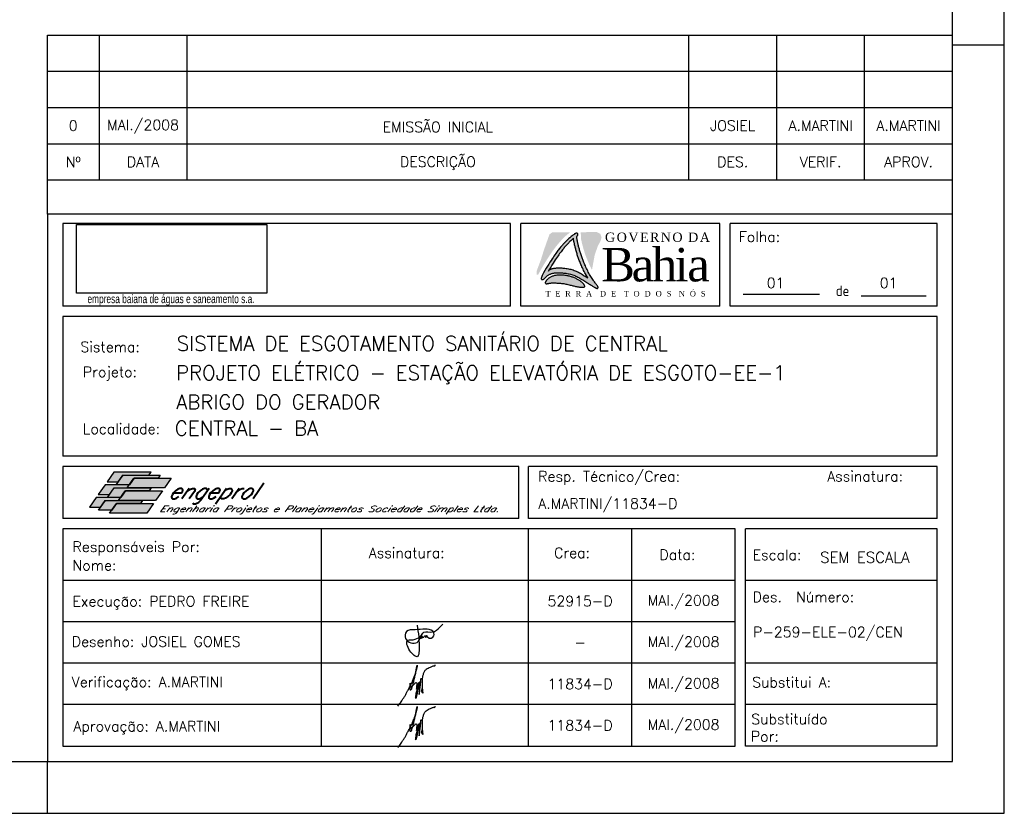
# Model space of a CAD drawing. Header units: millimetres. Extents: x 439.7 to 481.7, y 411.1 to 440.8.
# Tile 3 of 4: x 462.7 to 481.7, y 411.1 to 426.4. Entities that reach past the tile are written whole.
import ezdxf
from ezdxf.enums import TextEntityAlignment as Align

# ---------------------------------------------------------------- set-up
doc = ezdxf.new("R2010")
doc.units = ezdxf.units.MM
for name, color, linetype in [('CARIMBO', 7, 'Continuous'), ('LOGOTIPO', 255, 'Continuous'), ('PADRÃO', 4, 'Continuous')]:
    doc.layers.add(name, color=color, linetype=linetype)
doc.styles.add('ISOCP', font='ARIAL.TTF')
doc.styles.add('ROMAMS', font='ROMANS.shx')
doc.styles.add('ROMANS', font='romans')
doc.styles.add('STYLE1', font='romans.shx')
picture_1 = doc.add_image_def('image1.jpg', size_in_pixel=(267, 96))

# ---------------------------------------------------------------- blocks, each defined once
blk = doc.blocks.new('A$C25731E86')
at = {"layer": 'LOGOTIPO'}
for color, points in [(182, [(32.28, -24.63), (32.97, -23.72), (33.63, -22.86), (34.27, -22.04), (34.9, -21.25), (35.51, -20.49), (36.11, -19.76), (36.71, -19.05), (37.3, -18.36), (37.9, -17.68), (38.49, -17.02), (39.09, -16.36), (39.7, -15.7), (40.32, -15.05), (40.95, -14.41), (41.6, -13.77), (42.26, -13.13), (42.95, -12.49), (43.65, -11.85), (44.38, -11.22), (45.13, -10.6), (45.87, -9.99), (46.6, -9.42), (47.31, -8.88), (47.43, -8.79), (30.17, -8.79), (27.7, -10.59), (25.84, -15.77), (22.29, -25.73), (19.32, -35.33), (15.41, -45.63), (15.41, -48.24), (15.41, -49.42), (16.73, -49.42), (17.66, -47.77), (19.08, -45.26), (20.44, -42.9), (21.74, -40.68), (22.99, -38.61), (24.17, -36.68), (25.29, -34.88), (26.36, -33.22), (27.36, -31.68), (28.3, -30.26), (29.19, -28.95), (30.02, -27.74), (30.81, -26.63), (31.56, -25.59)]), (182, [(68.74, -45.07), (68.15, -43.91), (67.57, -42.73), (67.02, -41.56), (66.48, -40.39), (65.96, -39.24), (65.47, -38.12), (65.01, -37.04), (64.57, -36.01), (64.16, -35.02), (63.77, -34.06), (63.4, -33.13), (63.05, -32.22), (62.71, -31.31), (62.38, -30.41), (62.07, -29.49), (61.76, -28.57), (61.46, -27.63), (61.16, -26.69), (60.88, -25.74), (60.61, -24.81), (60.34, -23.89), (60.09, -22.99), (59.86, -22.11), (59.63, -21.26), (59.43, -20.45), (59.23, -19.66), (59.05, -18.91), (58.88, -18.19), (58.72, -17.5), (58.57, -16.85), (58.44, -16.22), (58.31, -15.63), (58.19, -15.08), (58.09, -14.56), (58, -14.07), (57.97, -8.79), (68.05, -8.2), (73.39, -8.44), (76.71, -9.98), (78.01, -13.41), (77.06, -16.85), (74.34, -22.06), (71.37, -30.59)]), (11, [(23.67, -57.74), (23.76, -57.9), (23.89, -58.03), (24.06, -58.13), (24.26, -58.21), (24.5, -58.27), (24.76, -58.3), (25.06, -58.3), (25.39, -58.28), (25.74, -58.22), (26.13, -58.15), (26.54, -58.06), (26.98, -57.96), (27.45, -57.86), (27.94, -57.76), (28.47, -57.67), (29.02, -57.6), (29.61, -57.55), (30.22, -57.51), (30.87, -57.5), (31.55, -57.5), (32.27, -57.51), (33.02, -57.54), (33.82, -57.57), (34.65, -57.61), (35.53, -57.66), (36.44, -57.72), (37.39, -57.78), (38.37, -57.87), (39.36, -57.96), (40.38, -58.08), (41.41, -58.23), (42.45, -58.4), (43.49, -58.59), (44.53, -58.81), (45.56, -59.05), (46.58, -59.3), (47.57, -59.55), (48.54, -59.8), (49.48, -60.04), (50.37, -60.27), (51.22, -60.47), (52.03, -60.65), (52.79, -60.82), (53.51, -60.97), (54.2, -61.1), (54.85, -61.21), (55.46, -61.32), (56.04, -61.41), (56.59, -61.48), (57.11, -61.55), (57.6, -61.61), (58.06, -61.65), (58.49, -61.69), (58.9, -61.72), (59.27, -61.74), (59.63, -61.75), (59.95, -61.75), (60.25, -61.74), (60.52, -61.72), (60.77, -61.69), (60.99, -61.65), (61.18, -61.59), (61.35, -61.52), (61.48, -61.44), (61.59, -61.33), (61.67, -61.21), (61.73, -61.08), (61.76, -60.92), (61.76, -60.75), (61.73, -60.57), (61.68, -60.37), (61.6, -60.15), (61.5, -59.92), (61.37, -59.68), (61.21, -59.41), (61.03, -59.14), (60.81, -58.85), (60.56, -58.54), (60.28, -58.22), (59.96, -57.88), (59.61, -57.53), (59.22, -57.17), (58.79, -56.79), (58.33, -56.41), (57.84, -56.03), (57.31, -55.64), (56.75, -55.25), (56.15, -54.86), (55.52, -54.48), (54.86, -54.1), (54.18, -53.74), (53.47, -53.38), (52.74, -53.03), (51.99, -52.7), (51.22, -52.38), (50.45, -52.08), (49.66, -51.81), (48.87, -51.55), (48.07, -51.31), (47.27, -51.09), (46.48, -50.89), (45.7, -50.71), (44.93, -50.55), (44.18, -50.41), (43.45, -50.28), (42.73, -50.18), (42.02, -50.09), (41.31, -50.01), (40.61, -49.96), (39.91, -49.92), (39.19, -49.89), (38.47, -49.88), (37.73, -49.88), (36.98, -49.91), (36.22, -49.95), (35.46, -50), (34.7, -50.09), (33.95, -50.19), (33.21, -50.32), (32.49, -50.48), (31.79, -50.66), (31.11, -50.87), (30.46, -51.11), (29.83, -51.37), (29.22, -51.66), (28.64, -51.97), (28.08, -52.3), (27.54, -52.64), (27.03, -53.01), (26.55, -53.39), (26.1, -53.78), (25.67, -54.17), (25.28, -54.56), (24.93, -54.94), (24.62, -55.31), (24.34, -55.67), (24.11, -56), (23.93, -56.32), (23.78, -56.61), (23.68, -56.88), (23.62, -57.13), (23.59, -57.36), (23.61, -57.56)])]:
    blk.add_hatch(color=color, dxfattribs=at).paths.add_polyline_path(points)
h = blk.add_hatch(color=156, dxfattribs=at)
h.paths.add_polyline_path([(69.25, -60.54), (68.56, -60.11), (67.81, -59.66), (67.02, -59.17), (66.19, -58.65), (65.34, -58.11), (64.47, -57.56), (63.59, -56.98), (62.7, -56.4), (61.8, -55.82), (60.9, -55.23), (59.98, -54.65), (59.05, -54.07), (58.11, -53.5), (57.16, -52.94), (56.2, -52.41), (55.22, -51.89), (54.23, -51.4), (53.22, -50.94), (52.19, -50.5), (51.14, -50.09), (50.07, -49.72), (48.98, -49.38), (47.87, -49.08), (46.74, -48.82), (45.61, -48.59), (44.48, -48.39), (43.36, -48.22), (42.27, -48.08), (41.19, -47.96), (40.16, -47.87), (39.17, -47.79), (38.22, -47.74), (37.32, -47.71), (36.45, -47.69), (35.62, -47.7), (34.83, -47.72), (34.08, -47.76), (33.36, -47.82), (32.67, -47.89), (32.01, -47.98), (31.38, -48.09), (30.77, -48.22), (30.18, -48.37), (29.61, -48.54), (29.05, -48.74), (28.5, -48.96), (27.96, -49.21), (27.42, -49.48), (26.9, -49.78), (26.4, -50.09), (25.91, -50.42), (25.44, -50.76), (24.99, -51.11), (24.56, -51.47), (24.16, -51.83), (23.79, -52.19), (23.44, -52.54), (23.11, -52.88), (22.6, -53.39), (22.06, -53.87), (21.56, -54.19), (20.98, -54.39), (20.34, -54.29), (19.78, -53.9), (19.71, -53.28), (19.75, -52.81), (19.88, -52.18), (20.13, -51.38), (20.5, -50.38), (21.92, -47.87), (23.28, -45.5), (24.59, -43.29), (25.83, -41.22), (27.02, -39.29), (28.14, -37.49), (29.2, -35.82), (30.21, -34.28), (31.15, -32.86), (32.03, -31.56), (32.87, -30.35), (33.66, -29.23), (34.41, -28.2), (35.12, -27.23), (35.81, -26.32), (36.47, -25.46), (37.11, -24.64), (37.74, -23.86), (38.35, -23.1), (38.96, -22.37), (39.56, -21.66), (40.15, -20.97), (40.74, -20.29), (41.34, -19.62), (41.94, -18.96), (42.54, -18.31), (43.16, -17.66), (43.79, -17.02), (44.44, -16.37), (45.11, -15.73), (45.79, -15.1), (46.5, -14.46), (47.23, -13.83), (47.97, -13.2), (48.72, -12.6), (49.45, -12.02), (50.15, -11.49), (50.82, -11), (51.43, -10.58), (51.99, -10.22), (52.69, -9.81), (53.38, -9.52), (53.98, -9.42), (54.59, -9.59), (55.04, -9.99), (55.19, -10.56), (55.07, -11.25), (54.83, -11.75), (54.64, -12.02), (54.56, -12.13), (54.48, -12.25), (54.4, -12.36), (54.33, -12.49), (54.26, -12.62), (54.21, -12.76), (54.17, -12.92), (54.14, -13.1), (54.13, -13.3), (54.12, -13.52), (54.13, -13.77), (54.15, -14.05), (54.18, -14.36), (54.23, -14.71), (54.29, -15.09), (54.36, -15.51), (54.44, -15.96), (54.53, -16.45), (54.64, -16.97), (54.75, -17.53), (54.88, -18.12), (55.01, -18.74), (55.16, -19.4), (55.32, -20.09), (55.49, -20.81), (55.67, -21.56), (55.87, -22.34), (56.08, -23.16), (56.3, -24.01), (56.54, -24.88), (56.79, -25.79), (57.05, -26.71), (57.32, -27.64), (57.61, -28.58), (57.9, -29.52), (58.2, -30.46), (58.51, -31.39), (58.83, -32.3), (59.15, -33.21), (59.49, -34.11), (59.84, -35.03), (60.21, -35.96), (60.6, -36.91), (61.01, -37.9), (61.45, -38.94), (61.91, -40.02), (62.41, -41.13), (62.92, -42.28), (63.46, -43.45), (64.02, -44.63), (64.59, -45.81), (65.18, -46.97), (65.79, -48.11), (66.4, -49.22), (67.03, -50.3), (67.65, -51.34), (68.28, -52.34), (68.9, -53.29), (69.51, -54.2), (70.11, -55.06), (70.69, -55.87), (71.24, -56.62), (71.77, -57.32), (72.27, -57.97), (72.73, -58.57), (73.15, -59.11), (73.52, -59.61), (73.84, -60.06), (74.23, -60.66), (74.52, -61.28), (74.65, -61.85), (74.56, -62.44), (74.24, -62.73), (73.66, -62.82), (73.08, -62.71), (72.64, -62.53), (72.2, -62.3), (71.6, -61.96), (70.95, -61.56), (70.46, -61.27), (69.89, -60.92)])
h.paths.add_polyline_path([(59.1, -41.9), (59.61, -43.05), (60.15, -44.22), (60.71, -45.39), (61.28, -46.57), (61.87, -47.73), (62.48, -48.88), (64.59, -52.68), (63.97, -52.28), (63.08, -51.7), (62.19, -51.11), (61.28, -50.53), (60.36, -49.94), (59.44, -49.36), (58.5, -48.79), (57.54, -48.24), (56.58, -47.7), (55.6, -47.19), (54.61, -46.7), (53.6, -46.23), (52.57, -45.8), (51.52, -45.39), (50.45, -45.02), (49.36, -44.68), (48.25, -44.38), (47.13, -44.11), (45.99, -43.88), (44.86, -43.68), (43.75, -43.51), (42.65, -43.37), (41.58, -43.26), (40.54, -43.16), (39.55, -43.09), (38.6, -43.04), (37.7, -43), (36.83, -42.99), (36.01, -42.99), (35.22, -43.02), (34.46, -43.06), (33.74, -43.11), (33.06, -43.19), (32.4, -43.28), (31.76, -43.39), (31.15, -43.51), (30.56, -43.67), (29.99, -43.84), (29.43, -44.04), (28.88, -44.26), (28.34, -44.51), (27.81, -44.78), (27.29, -45.07), (27.14, -45.17), (27.64, -44.31), (28.89, -42.23), (30.07, -40.3), (31.19, -38.51), (32.26, -36.84), (33.26, -35.3), (34.2, -33.88), (35.09, -32.57), (35.92, -31.37), (36.71, -30.25), (37.46, -29.22), (38.18, -28.25), (38.87, -27.34), (39.53, -26.48), (40.17, -25.66), (40.8, -24.87), (41.41, -24.12), (42.01, -23.38), (42.61, -22.68), (43.2, -21.98), (43.8, -21.31), (44.39, -20.64), (44.99, -19.98), (45.6, -19.33), (46.22, -18.68), (46.85, -18.03), (47.5, -17.39), (48.16, -16.75), (48.85, -16.11), (49.55, -15.48), (50.82, -14.38), (50.82, -14.53), (50.84, -14.81), (50.88, -15.12), (50.92, -15.47), (50.98, -15.86), (51.05, -16.27), (51.13, -16.73), (51.22, -17.21), (51.33, -17.74), (51.44, -18.29), (51.57, -18.88), (51.71, -19.51), (51.85, -20.16), (52.01, -20.85), (52.18, -21.57), (52.36, -22.32), (52.56, -23.11), (52.77, -23.92), (52.99, -24.77), (53.23, -25.65), (53.48, -26.55), (53.74, -27.47), (54.01, -28.4), (54.3, -29.34), (54.59, -30.29), (54.89, -31.22), (55.2, -32.15), (55.52, -33.06), (55.84, -33.97), (56.18, -34.87), (56.53, -35.79), (56.9, -36.72), (57.29, -37.68), (57.7, -38.67), (58.14, -39.7), (58.61, -40.78)], flags=16)
at = {"layer": 'LOGOTIPO', "color": 170}
for points in [[(20.5, -50.38), (20.13, -51.38), (19.88, -52.18), (19.75, -52.81), (19.71, -53.28), (19.75, -53.63), (19.85, -53.88), (20, -54.05), (20.17, -54.17), (20.36, -54.26), (20.55, -54.32), (20.76, -54.35), (20.98, -54.35), (21.2, -54.31), (21.44, -54.23), (21.69, -54.11), (21.95, -53.94), (22.22, -53.73), (22.5, -53.48), (22.79, -53.19), (23.11, -52.88), (23.44, -52.54), (23.79, -52.19), (24.16, -51.83), (24.56, -51.47), (24.99, -51.11), (25.44, -50.76), (25.91, -50.42), (26.4, -50.09), (26.9, -49.78), (27.42, -49.48), (27.96, -49.21), (28.5, -48.96), (29.05, -48.74), (29.61, -48.54), (30.18, -48.37), (30.77, -48.22), (31.38, -48.09), (32.01, -47.98), (32.67, -47.89), (33.36, -47.82), (34.08, -47.76), (34.83, -47.72), (35.62, -47.7), (36.45, -47.69), (37.32, -47.71), (38.22, -47.74), (39.17, -47.79), (40.16, -47.87), (41.19, -47.96), (42.27, -48.08), (43.36, -48.22), (44.48, -48.39), (45.61, -48.59), (46.74, -48.82), (47.87, -49.08), (48.98, -49.38), (50.07, -49.72), (51.14, -50.09), (52.19, -50.5), (53.22, -50.94), (54.23, -51.4), (55.22, -51.89), (56.2, -52.41), (57.16, -52.94), (58.11, -53.5), (59.05, -54.07), (59.98, -54.65), (60.9, -55.23), (61.8, -55.82), (62.7, -56.4), (63.59, -56.98), (64.47, -57.56), (65.34, -58.11), (66.19, -58.65), (67.02, -59.17), (67.81, -59.66), (68.56, -60.11), (69.25, -60.54), (69.89, -60.92), (70.46, -61.27), (70.95, -61.56), (71.37, -61.82), (71.73, -62.03), (72.04, -62.21), (72.3, -62.35), (72.53, -62.47), (72.73, -62.57), (72.91, -62.64), (73.08, -62.7), (73.24, -62.74), (73.4, -62.77), (73.54, -62.79), (73.67, -62.79), (73.79, -62.79), (73.91, -62.78), (74.01, -62.76), (74.11, -62.74), (74.19, -62.71), (74.27, -62.68), (74.34, -62.63), (74.41, -62.57), (74.47, -62.5), (74.52, -62.41), (74.56, -62.3), (74.6, -62.18), (74.62, -62.03), (74.63, -61.85), (74.61, -61.65), (74.55, -61.41), (74.45, -61.13), (74.31, -60.82), (74.1, -60.46), (73.84, -60.06), (73.52, -59.61), (73.15, -59.11), (72.73, -58.57), (72.27, -57.97), (71.77, -57.32), (71.24, -56.62), (70.69, -55.87), (70.11, -55.06), (69.51, -54.2), (68.9, -53.29), (68.28, -52.34), (67.65, -51.34), (67.03, -50.3), (66.4, -49.22), (65.79, -48.11), (65.18, -46.97), (64.59, -45.81), (64.02, -44.63), (63.46, -43.45), (62.92, -42.28), (62.41, -41.13), (61.91, -40.02), (61.45, -38.94), (61.01, -37.9), (60.6, -36.91), (60.21, -35.96), (59.84, -35.03), (59.49, -34.11), (59.15, -33.21), (58.83, -32.3), (58.51, -31.39), (58.2, -30.46), (57.9, -29.52), (57.61, -28.58), (57.32, -27.64), (57.05, -26.71), (56.79, -25.79), (56.54, -24.88), (56.3, -24.01), (56.08, -23.16), (55.87, -22.34), (55.67, -21.56), (55.49, -20.81), (55.32, -20.09), (55.16, -19.4), (55.01, -18.74), (54.88, -18.12), (54.75, -17.53), (54.64, -16.97), (54.53, -16.45), (54.44, -15.96), (54.36, -15.51), (54.29, -15.09), (54.23, -14.71), (54.18, -14.36), (54.15, -14.05), (54.13, -13.77), (54.12, -13.52), (54.13, -13.3), (54.14, -13.1), (54.17, -12.92), (54.21, -12.76), (54.26, -12.62), (54.33, -12.49), (54.4, -12.36), (54.48, -12.25), (54.56, -12.13), (54.64, -12.02), (54.73, -11.9), (54.81, -11.77), (54.89, -11.64), (54.96, -11.49), (55.02, -11.33), (55.08, -11.17), (55.12, -11), (55.15, -10.83), (55.16, -10.67), (55.16, -10.51), (55.14, -10.35), (55.1, -10.21), (55.04, -10.07), (54.96, -9.95), (54.87, -9.84), (54.76, -9.74), (54.64, -9.65), (54.5, -9.58), (54.34, -9.52), (54.18, -9.47), (53.99, -9.45), (53.77, -9.46), (53.52, -9.5), (53.22, -9.59), (52.87, -9.74), (52.46, -9.94), (51.99, -10.22), (51.43, -10.58), (50.82, -11), (50.15, -11.49), (49.45, -12.02), (48.72, -12.6), (47.97, -13.2), (47.23, -13.83), (46.5, -14.46), (45.79, -15.1), (45.11, -15.73), (44.44, -16.37), (43.79, -17.02), (43.16, -17.66), (42.54, -18.31), (41.94, -18.96), (41.34, -19.62), (40.74, -20.29), (40.15, -20.97), (39.56, -21.66), (38.96, -22.37), (38.35, -23.1), (37.74, -23.86), (37.11, -24.64), (36.47, -25.46), (35.81, -26.32), (35.12, -27.23), (34.41, -28.2), (33.66, -29.23), (32.87, -30.35), (32.03, -31.56), (31.15, -32.86), (30.21, -34.28), (29.2, -35.82), (28.14, -37.49), (27.02, -39.29), (25.83, -41.22), (24.59, -43.29), (23.28, -45.5), (21.92, -47.87), (20.5, -50.38)], [(27.14, -45.17), (27.29, -45.07), (27.81, -44.78), (28.34, -44.51), (28.88, -44.26), (29.43, -44.04), (29.99, -43.84), (30.56, -43.67), (31.15, -43.51), (31.76, -43.39), (32.4, -43.28), (33.06, -43.19), (33.74, -43.11), (34.46, -43.06), (35.22, -43.02), (36.01, -42.99), (36.83, -42.99), (37.7, -43), (38.6, -43.04), (39.55, -43.09), (40.54, -43.16), (41.58, -43.26), (42.65, -43.37), (43.75, -43.51), (44.86, -43.68), (45.99, -43.88), (47.13, -44.11), (48.25, -44.38), (49.36, -44.68), (50.45, -45.02), (51.52, -45.39), (52.57, -45.8), (53.6, -46.23), (54.61, -46.7), (55.6, -47.19), (56.58, -47.7), (57.54, -48.24), (58.5, -48.79), (59.44, -49.36), (60.36, -49.94), (61.28, -50.53), (62.19, -51.11), (63.08, -51.7), (63.97, -52.28), (64.59, -52.68), (62.48, -48.88), (61.87, -47.73), (61.28, -46.57), (60.71, -45.39), (60.15, -44.22), (59.61, -43.05), (59.1, -41.9), (58.61, -40.78), (58.14, -39.7), (57.7, -38.67), (57.29, -37.68), (56.9, -36.72), (56.53, -35.79), (56.18, -34.87), (55.84, -33.97), (55.52, -33.06), (55.2, -32.15), (54.89, -31.22), (54.59, -30.29), (54.3, -29.34), (54.01, -28.4), (53.74, -27.47), (53.48, -26.55), (53.23, -25.65), (52.99, -24.77), (52.77, -23.92), (52.56, -23.11), (52.36, -22.32), (52.18, -21.57), (52.01, -20.85), (51.85, -20.16), (51.71, -19.51), (51.57, -18.88), (51.44, -18.29), (51.33, -17.74), (51.22, -17.21), (51.13, -16.73), (51.05, -16.27), (50.98, -15.86), (50.92, -15.47), (50.88, -15.12), (50.84, -14.81), (50.82, -14.53), (50.82, -14.38), (49.55, -15.48), (48.85, -16.11), (48.16, -16.75), (47.5, -17.39), (46.85, -18.03), (46.22, -18.68), (45.6, -19.33), (44.99, -19.98), (44.39, -20.64), (43.8, -21.31), (43.2, -21.98), (42.61, -22.68), (42.01, -23.38), (41.41, -24.12), (40.8, -24.87), (40.17, -25.66), (39.53, -26.48), (38.87, -27.34), (38.18, -28.25), (37.46, -29.22), (36.71, -30.25), (35.92, -31.37), (35.09, -32.57), (34.2, -33.88), (33.26, -35.3), (32.26, -36.84), (31.19, -38.51), (30.07, -40.3), (28.89, -42.23), (27.64, -44.31), (26.34, -46.52)]]:
    blk.add_lwpolyline(points, dxfattribs=at)
at = {"layer": 'LOGOTIPO', "color": 10}
blk.add_lwpolyline([(23.67, -57.74), (23.76, -57.9), (23.89, -58.03), (24.06, -58.13), (24.26, -58.21), (24.5, -58.27), (24.76, -58.3), (25.06, -58.3), (25.39, -58.28), (25.74, -58.22), (26.13, -58.15), (26.54, -58.06), (26.98, -57.96), (27.45, -57.86), (27.94, -57.76), (28.47, -57.67), (29.02, -57.6), (29.61, -57.55), (30.22, -57.51), (30.87, -57.5), (31.55, -57.5), (32.27, -57.51), (33.02, -57.54), (33.82, -57.57), (34.65, -57.61), (35.53, -57.66), (36.44, -57.72), (37.39, -57.78), (38.37, -57.87), (39.36, -57.96), (40.38, -58.08), (41.41, -58.23), (42.45, -58.4), (43.49, -58.59), (44.53, -58.81), (45.56, -59.05), (46.58, -59.3), (47.57, -59.55), (48.54, -59.8), (49.48, -60.04), (50.37, -60.27), (51.22, -60.47), (52.03, -60.65), (52.79, -60.82), (53.51, -60.97), (54.2, -61.1), (54.85, -61.21), (55.46, -61.32), (56.04, -61.41), (56.59, -61.48), (57.11, -61.55), (57.6, -61.61), (58.06, -61.65), (58.49, -61.69), (58.9, -61.72), (59.27, -61.74), (59.63, -61.75), (59.95, -61.75), (60.25, -61.74), (60.52, -61.72), (60.77, -61.69), (60.99, -61.65), (61.18, -61.59), (61.35, -61.52), (61.48, -61.44), (61.59, -61.33), (61.67, -61.21), (61.73, -61.08), (61.76, -60.92), (61.76, -60.75), (61.73, -60.57), (61.68, -60.37), (61.6, -60.15), (61.5, -59.92), (61.37, -59.68), (61.21, -59.41), (61.03, -59.14), (60.81, -58.85), (60.56, -58.54), (60.28, -58.22), (59.96, -57.88), (59.61, -57.53), (59.22, -57.17), (58.79, -56.79), (58.33, -56.41), (57.84, -56.03), (57.31, -55.64), (56.75, -55.25), (56.15, -54.86), (55.52, -54.48), (54.86, -54.1), (54.18, -53.74), (53.47, -53.38), (52.74, -53.03), (51.99, -52.7), (51.22, -52.38), (50.45, -52.08), (49.66, -51.81), (48.87, -51.55), (48.07, -51.31), (47.27, -51.09), (46.48, -50.89), (45.7, -50.71), (44.93, -50.55), (44.18, -50.41), (43.45, -50.28), (42.73, -50.18), (42.02, -50.09), (41.31, -50.01), (40.61, -49.96), (39.91, -49.92), (39.19, -49.89), (38.47, -49.88), (37.73, -49.88), (36.98, -49.91), (36.22, -49.95), (35.46, -50), (34.7, -50.09), (33.95, -50.19), (33.21, -50.32), (32.49, -50.48), (31.79, -50.66), (31.11, -50.87), (30.46, -51.11), (29.83, -51.37), (29.22, -51.66), (28.64, -51.97), (28.08, -52.3), (27.54, -52.64), (27.03, -53.01), (26.55, -53.39), (26.1, -53.78), (25.67, -54.17), (25.28, -54.56), (24.93, -54.94), (24.62, -55.31), (24.34, -55.67), (24.11, -56), (23.93, -56.32), (23.78, -56.61), (23.68, -56.88), (23.62, -57.13), (23.59, -57.36), (23.61, -57.56)], close=True, dxfattribs=at)
at = {"layer": 'LOGOTIPO', "color": 2, "attachment_point": 1}
for s, insert, char_height, width in [('{\\fTimes New Roman|b0|i0|c238|p18;\\T1.15;GOVERNO DA}', (81.35, -8.86), 9, 124.966), ('{\\fTimes New Roman|b0|i0|c238|p18;\\T0.9;Bahia}', (77.69, -23.63), 32.4, 124.966), ('{\\fTimes New Roman|b0|i0|c238|p18;\\T1.35;T E R R A  D E  T O D O S  N \\fTimes New Roman|b0|i0|c0|p18;Ó \\fTimes New Roman|b0|i0|c238|p18;S}', (23.86, -65.25), 5.4, 151.15)]:
    blk.add_mtext(s, dxfattribs=dict(at, insert=insert, char_height=char_height, width=width))

msp = doc.modelspace()

# ---------------------------------------------------------------- hatches: boundary and pattern name
at = {"layer": 'CARIMBO'}
h = msp.add_hatch(color=82, dxfattribs=at)
h.paths.add_polyline_path([(464.403, 417.496), (464.619, 417.496), (464.71, 417.628), (465.214, 417.628), (465.253, 417.684), (464.535, 417.684)])
h.paths.add_polyline_path([(464.366, 417.44), (464.234, 417.252), (464.45, 417.252), (464.543, 417.384), (464.794, 417.384), (464.833, 417.44), (464.58, 417.44)])
h.paths.add_polyline_path([(464.195, 417.197), (464.063, 417.009), (464.279, 417.009), (464.37, 417.139), (464.624, 417.139), (464.664, 417.197)])
h = msp.add_hatch(color=100, dxfattribs=at)
h.paths.add_polyline_path([(464.924, 417.569), (465.389, 417.569), (465.43, 417.628), (464.712, 417.628), (464.58, 417.44), (464.833, 417.44), (464.835, 417.44)])
h.paths.add_polyline_path([(464.755, 417.325), (465.22, 417.325), (465.259, 417.381), (464.796, 417.381), (464.794, 417.381), (464.796, 417.384), (464.543, 417.384), (464.411, 417.197), (464.664, 417.197), (464.666, 417.197)])
h.paths.add_polyline_path([(464.584, 417.079), (465.048, 417.079), (465.088, 417.137), (464.626, 417.137), (464.624, 417.137), (464.626, 417.139), (464.372, 417.139), (464.239, 416.953), (464.496, 416.953)])
h = msp.add_hatch(color=71, dxfattribs=at)
h.paths.add_polyline_path([(464.926, 417.569), (464.837, 417.44), (464.835, 417.44), (464.796, 417.384), (464.797, 417.384), (464.796, 417.381), (465.512, 417.381), (465.644, 417.569)])
h.paths.add_polyline_path([(465.342, 417.137), (465.474, 417.325), (464.757, 417.325), (464.667, 417.197), (464.666, 417.197), (464.626, 417.139), (464.628, 417.139), (464.626, 417.137)])
h.paths.add_polyline_path([(464.585, 417.079), (464.496, 416.953), (464.496, 416.953), (464.453, 416.891), (465.171, 416.891), (465.303, 417.079)])

# ---------------------------------------------------------------- linework, layer by layer
at = {"color": 2}
msp.add_circle((470.583, 414.526), 0.00217, dxfattribs=at)
for points in [[(470.456, 414.503), (470.463, 414.48), (470.492, 414.485), (470.495, 414.514), (470.476, 414.522), (470.456, 414.508), (470.501, 414.5), (470.525, 414.499), (470.547, 414.52), (470.561, 414.524), (470.561, 414.512), (470.554, 414.502), (470.582, 414.505), (470.583, 414.52), (470.598, 414.503), (470.722, 414.526), (470.699, 414.612), (470.555, 414.652), (470.359, 414.64), (470.19, 414.604), (470.174, 414.47), (470.399, 414.397), (470.529, 414.592), (470.691, 414.597), (470.838, 414.691), (470.894, 414.749)], [(470.396, 414.728), (470.434, 414.236), (470.409, 414.125), (470.259, 414.236), (470.22, 414.437), (470.324, 414.448), (470.458, 414.504)], [(470.028, 413.164), (470.048, 413.196), (470.074, 413.228), (470.102, 413.269), (470.13, 413.314), (470.164, 413.366), (470.194, 413.419), (470.222, 413.473), (470.246, 413.515), (470.27, 413.56), (470.3, 413.628), (470.323, 413.681), (470.35, 413.751), (470.381, 413.866), (470.4, 413.959), (470.39, 413.906), (470.379, 413.856), (470.359, 413.777), (470.341, 413.699), (470.33, 413.649), (470.312, 413.582), (470.298, 413.532), (470.286, 413.494), (470.274, 413.475), (470.269, 413.474), (470.263, 413.487), (470.261, 413.525), (470.265, 413.58), (470.266, 413.609), (470.271, 413.59), (470.273, 413.557), (470.279, 413.539), (470.288, 413.535), (470.306, 413.554), (470.328, 413.579), (470.352, 413.602), (470.369, 413.62), (470.379, 413.624), (470.387, 413.62), (470.39, 413.599), (470.389, 413.569), (470.386, 413.534), (470.385, 413.493), (470.391, 413.509), (470.402, 413.543), (470.418, 413.582), (470.432, 413.614), (470.436, 413.624), (470.443, 413.62), (470.439, 413.597), (470.424, 413.541), (470.411, 413.473), (470.398, 413.411), (470.387, 413.357), (470.37, 413.314), (470.37, 413.335), (470.377, 413.383), (470.388, 413.441), (470.407, 413.501), (470.428, 413.558), (470.444, 413.616), (470.454, 413.639), (470.462, 413.646), (470.463, 413.624), (470.456, 413.579), (470.448, 413.513), (470.441, 413.448), (470.437, 413.392), (470.44, 413.403), (470.445, 413.45), (470.451, 413.51), (470.461, 413.588), (470.466, 413.639), (470.469, 413.684), (470.476, 413.698), (470.485, 413.695), (470.496, 413.668), (470.498, 413.627), (470.498, 413.577), (470.496, 413.512), (470.504, 413.456), (470.506, 413.415), (470.491, 413.456), (470.502, 413.52), (470.502, 413.59), (470.503, 413.67), (470.505, 413.725), (470.518, 413.778), (470.539, 413.834), (470.573, 413.876), (470.612, 413.9), (470.654, 413.92), (470.685, 413.93), (470.707, 413.941), (470.727, 413.941), (470.745, 413.948), (470.748, 413.955), (470.748, 413.963)], [(470.028, 412.364), (470.048, 412.396), (470.074, 412.428), (470.102, 412.469), (470.13, 412.514), (470.164, 412.566), (470.194, 412.619), (470.222, 412.673), (470.246, 412.715), (470.27, 412.76), (470.3, 412.828), (470.323, 412.881), (470.35, 412.951), (470.381, 413.066), (470.4, 413.159), (470.39, 413.106), (470.379, 413.056), (470.359, 412.977), (470.341, 412.899), (470.33, 412.849), (470.312, 412.782), (470.298, 412.732), (470.286, 412.694), (470.274, 412.675), (470.269, 412.674), (470.263, 412.687), (470.261, 412.725), (470.265, 412.78), (470.266, 412.809), (470.271, 412.79), (470.273, 412.757), (470.279, 412.739), (470.288, 412.735), (470.306, 412.754), (470.328, 412.779), (470.352, 412.802), (470.369, 412.82), (470.379, 412.824), (470.387, 412.82), (470.39, 412.799), (470.389, 412.769), (470.386, 412.734), (470.385, 412.693), (470.391, 412.709), (470.402, 412.743), (470.418, 412.782), (470.432, 412.814), (470.436, 412.824), (470.443, 412.82), (470.439, 412.797), (470.424, 412.741), (470.411, 412.673), (470.398, 412.611), (470.387, 412.557), (470.37, 412.514), (470.37, 412.535), (470.377, 412.583), (470.388, 412.641), (470.407, 412.701), (470.428, 412.758), (470.444, 412.816), (470.454, 412.839), (470.462, 412.846), (470.463, 412.824), (470.456, 412.779), (470.448, 412.713), (470.441, 412.648), (470.437, 412.592), (470.44, 412.603), (470.445, 412.65), (470.451, 412.71), (470.461, 412.788), (470.466, 412.839), (470.469, 412.884), (470.476, 412.898), (470.485, 412.895), (470.496, 412.868), (470.498, 412.827), (470.498, 412.777), (470.496, 412.712), (470.504, 412.656), (470.506, 412.615), (470.491, 412.656), (470.502, 412.72), (470.502, 412.79), (470.503, 412.87), (470.505, 412.925), (470.518, 412.978), (470.539, 413.034), (470.573, 413.076), (470.612, 413.1), (470.654, 413.12), (470.685, 413.13), (470.707, 413.141), (470.727, 413.141), (470.745, 413.148), (470.748, 413.155), (470.748, 413.163)]]:
    msp.add_spline(points, degree=3, dxfattribs=at)
at = {"layer": 'CARIMBO', "color": 4}
for p, q in [((463.249, 426.132), (480.749, 426.132)), ((464.249, 426.132), (464.249, 423.332)), ((465.949, 423.332), (465.949, 426.132)), ((475.649, 423.332), (475.649, 426.132)), ((477.349, 423.332), (477.349, 426.132)), ((479.049, 423.332), (479.049, 426.132)), ((463.249, 425.432), (480.749, 425.432)), ((463.249, 424.732), (480.749, 424.732)), ((463.249, 424.032), (480.749, 424.032)), ((463.249, 423.332), (480.749, 423.332)), ((480.449, 413.993), (476.749, 413.993))]:
    msp.add_line(p, q, dxfattribs=at)
at = {"layer": 'CARIMBO', "color": 6}
for p, q in [((463.249, 422.674), (463.249, 426.132)), ((463.249, 422.674), (463.249, 412.093)), ((480.749, 422.674), (463.249, 422.674)), ((472.203, 422.493), (463.549, 422.493)), ((463.549, 422.493), (463.549, 420.893)), ((472.203, 420.893), (472.203, 422.493)), ((476.249, 422.493), (472.403, 422.493)), ((472.403, 420.893), (472.403, 422.493)), ((476.249, 420.893), (476.249, 422.493)), ((480.449, 422.493), (476.449, 422.493)), ((476.449, 420.893), (476.449, 422.493)), ((480.449, 420.893), (480.449, 422.493)), ((472.203, 420.893), (463.549, 420.893)), ((476.249, 420.893), (472.403, 420.893)), ((480.449, 420.893), (476.449, 420.893)), ((463.549, 420.693), (463.549, 417.993)), ((480.449, 420.693), (463.549, 420.693)), ((480.449, 417.993), (480.449, 420.693)), ((480.449, 417.993), (463.549, 417.993)), ((472.363, 417.793), (463.549, 417.793)), ((463.549, 417.793), (463.549, 416.793)), ((472.363, 416.793), (472.363, 417.793)), ((480.449, 417.793), (472.549, 417.793)), ((472.549, 416.793), (472.549, 417.793)), ((480.449, 416.793), (480.449, 417.793)), ((472.363, 416.793), (463.549, 416.793)), ((480.449, 416.793), (472.549, 416.793)), ((463.549, 416.593), (463.549, 412.393)), ((476.549, 416.593), (463.549, 416.593)), ((468.549, 412.393), (468.549, 416.593)), ((472.549, 412.393), (472.549, 416.593)), ((474.549, 412.393), (474.549, 416.593)), ((476.549, 412.393), (476.549, 416.593)), ((480.449, 416.593), (476.749, 416.593)), ((476.749, 412.393), (476.749, 416.593)), ((480.449, 412.393), (480.449, 416.593)), ((480.449, 412.393), (480.449, 416.593)), ((476.549, 415.593), (463.549, 415.593)), ((480.449, 415.593), (476.749, 415.593)), ((463.549, 412.393), (476.549, 412.393)), ((480.449, 412.393), (476.749, 412.393))]:
    msp.add_line(p, q, dxfattribs=at)
at = {"layer": 'CARIMBO', "color": 3}
for p, q in [((476.704, 421.123), (478.178, 421.123)), ((478.985, 421.095), (480.236, 421.095)), ((476.549, 414.793), (463.549, 414.793)), ((476.549, 413.993), (463.549, 413.993)), ((476.549, 413.193), (463.549, 413.193)), ((480.449, 413.193), (476.749, 413.193))]:
    msp.add_line(p, q, dxfattribs=at)
at = {"layer": 'CARIMBO', "color": 2, "linetype": 'Continuous'}
for points in [[(464.619, 417.496), (464.71, 417.628), (465.214, 417.628), (465.253, 417.684), (464.535, 417.684), (464.403, 417.496), (464.619, 417.496)], [(465.389, 417.569), (464.926, 417.569), (464.837, 417.44), (464.58, 417.44), (464.712, 417.628), (465.43, 417.628), (465.389, 417.569)], [(464.833, 417.44), (464.58, 417.44), (464.366, 417.44), (464.234, 417.252), (464.45, 417.252), (464.543, 417.384), (464.794, 417.384), (464.833, 417.44)], [(464.924, 417.569), (465.644, 417.569), (465.512, 417.381), (464.794, 417.381), (464.924, 417.569)], [(465.22, 417.325), (464.757, 417.325), (464.667, 417.197), (464.411, 417.197), (464.543, 417.384), (464.797, 417.384), (464.796, 417.381), (465.259, 417.381), (465.22, 417.325)], [(464.755, 417.325), (465.474, 417.325), (465.342, 417.137), (464.624, 417.137), (464.755, 417.325)], [(464.279, 417.009), (464.37, 417.139), (464.624, 417.139), (464.664, 417.197), (464.195, 417.197), (464.063, 417.009), (464.279, 417.009)], [(465.048, 417.079), (464.585, 417.079), (464.496, 416.953), (464.239, 416.953), (464.372, 417.139), (464.628, 417.139), (464.626, 417.137), (465.088, 417.137), (465.048, 417.079)], [(464.584, 417.079), (465.303, 417.079), (465.171, 416.891), (464.453, 416.891), (464.584, 417.079)]]:
    msp.add_lwpolyline(points, dxfattribs=at)
at = {"layer": 'PADRÃO', "color": 2}
for p, q in [((481.749, 411.093), (481.749, 440.793)), ((463.249, 411.093), (463.249, 412.093)), ((439.749, 411.093), (481.749, 411.093))]:
    msp.add_line(p, q, dxfattribs=at)
at = {"layer": 'PADRÃO', "color": 1}
for p, q in [((480.749, 412.093), (480.749, 439.793)), ((442.249, 412.093), (480.749, 412.093))]:
    msp.add_line(p, q, dxfattribs=at)
at = {"layer": 'PADRÃO', "color": 6}
msp.add_line((463.249, 418.093), (463.249, 412.093), dxfattribs=at)
at = {"layer": 'PADRÃO', "color": 2}
msp.add_lwpolyline([(480.749, 425.943), (481.749, 425.943)], dxfattribs=at)

# ---------------------------------------------------------------- block references
at = {"layer": 'LOGOTIPO', "xscale": 0.02000000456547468, "yscale": 0.02000000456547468, "zscale": 0.02000000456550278}
msp.add_blockref('A$C25731E86', (472.403, 422.493), dxfattribs=at)

# ---------------------------------------------------------------- texts
at = {"layer": 'CARIMBO', "color": 2, "style": 'ROMANS'}
for s, p in [('MAI./2008', (465.099, 424.382)), ('EMISSÃO INICIAL', (470.799, 424.382)), ('JOSIEL', (476.499, 424.382)), ('A.MARTINI', (478.199, 424.382)), ('A.MARTINI', (479.899, 424.382)), ('Nº', (463.749, 423.682)), ('DATA', (465.099, 423.682)), ('DESCRIÇÃO', (470.799, 423.682)), ('DES.', (476.499, 423.682)), ('VERIF.', (478.199, 423.682)), ('APROV.', (479.899, 423.682)), ('52915-D', (473.549, 415.193)), ('MAI./2008', (475.549, 415.193)), ('-', (473.549, 414.393)), ('MAI./2008', (475.549, 414.393)), ('11834-D', (473.549, 413.593)), ('MAI./2008', (475.549, 413.593)), ('11834-D', (473.549, 412.793)), ('MAI./2008', (475.549, 412.793))]:
    msp.add_text(s, height=0.2, dxfattribs=at).set_placement(p, align=Align.MIDDLE)
for s, p in [('Folha:', (476.618, 422.134)), ('Sistema:', (463.889, 420.006)), ('Projeto:', (463.936, 419.522)), ('Localidade:', (463.936, 418.423)), ('Resp. Técnico/Crea:', (472.738, 417.505)), ('Assinatura:', (478.326, 417.506)), ('A.MARTINI/11834-D', (472.74, 416.979)), ('Responsáveis Por:', (463.736, 416.144)), ('Responsáveis Por:', (463.736, 416.144)), ('Assinatura:', (469.463, 416.026)), ('Crea:', (473.045, 416.026)), ('Data:', (475.082, 415.991)), ('Escala:', (476.884, 415.988)), ('Nome:', (463.736, 415.786)), ('Nome:', (463.736, 415.786)), ('Des.  Número:', (476.884, 415.174)), ('Execução: PEDRO FREIRE', (463.736, 415.09)), ('Desenho: JOSIEL GOMES', (463.72, 414.311)), ('Verificação: A.MARTINI', (463.72, 413.532)), ('Substitui A:', (476.875, 413.526)), ('Aprovação: A.MARTINI', (463.753, 412.677)), ('Substituído ', (476.858, 412.815)), ('Por:', (476.85, 412.481))]:
    msp.add_text(s, height=0.2, dxfattribs=at).set_placement(p)
at = {"layer": 'CARIMBO', "color": 8, "style": 'ROMANS'}
for s, p in [('01', (477.156, 421.242)), ('01', (479.341, 421.242)), ('P-259-ELE-02/CEN', (476.892, 414.496))]:
    msp.add_text(s, height=0.2, dxfattribs=at).set_placement(p)
at = {"layer": 'CARIMBO', "color": 174, "style": 'ISOCP', "width": 0.698299}
msp.add_text('empresa baiana de águas e saneamento s.a.', height=0.165, dxfattribs=at).set_placement((464.025, 420.952), (467.255, 420.952), align=Align.FIT)
at = {"layer": 'CARIMBO', "color": 5, "style": 'ROMANS'}
for s, p in [('SISTEMA DE ESGOTAMENTO SANITÁRIO DE CENTRAL', (465.751, 420.032)), ('PROJETO ELÉTRICO - ESTAÇÃO ELEVATÓRIA DE ESGOTO-EE-1', (465.737, 419.466)), ('ABRIGO DO GERADOR', (465.738, 418.901)), ('CENTRAL - BA', (465.713, 418.395))]:
    msp.add_text(s, height=0.28, dxfattribs=at).set_placement(p)
at = {"layer": 'CARIMBO', "color": 74, "style": 'ROMAMS', "oblique": 35}
msp.add_text('engeprol', height=0.3, dxfattribs=at).set_placement((465.567, 417.17))
at = {"layer": 'CARIMBO', "color": 3, "style": 'ROMAMS', "oblique": 35, "width": 1.121413}
msp.add_text('Engenharia Projetos e Planejamentos Sociedade Simples Ltda.', height=0.12, dxfattribs=at).set_placement((465.409, 416.916), (471.977, 416.916), align=Align.FIT)
at = {"layer": 'CARIMBO', "color": 2, "insert": (478.491, 421.29), "char_height": 0.2, "width": 2.5866, "attachment_point": 1}
msp.add_mtext('\\Fisocp.shx;de', dxfattribs=at)
at = {"layer": 'PADRÃO', "color": 2, "style": 'ROMANS'}
msp.add_text('0', height=0.2, dxfattribs=at).set_placement((463.749, 424.382), align=Align.MIDDLE)
at = {"layer": 'PADRÃO', "color": 8, "style": 'STYLE1'}
msp.add_text('SEM ESCALA', height=0.21, dxfattribs=at).set_placement((478.19, 415.935))

# ---------------------------------------------------------------- pictures from other files: only their frames are drawn
at = {"layer": 'LOGOTIPO'}
image = msp.add_image(picture_1, insert=(463.813, 421.145), size_in_units=(3.681, 1.324), dxfattribs=at)
image.dxf.flags = 7

doc.saveas('drawing.dxf')
